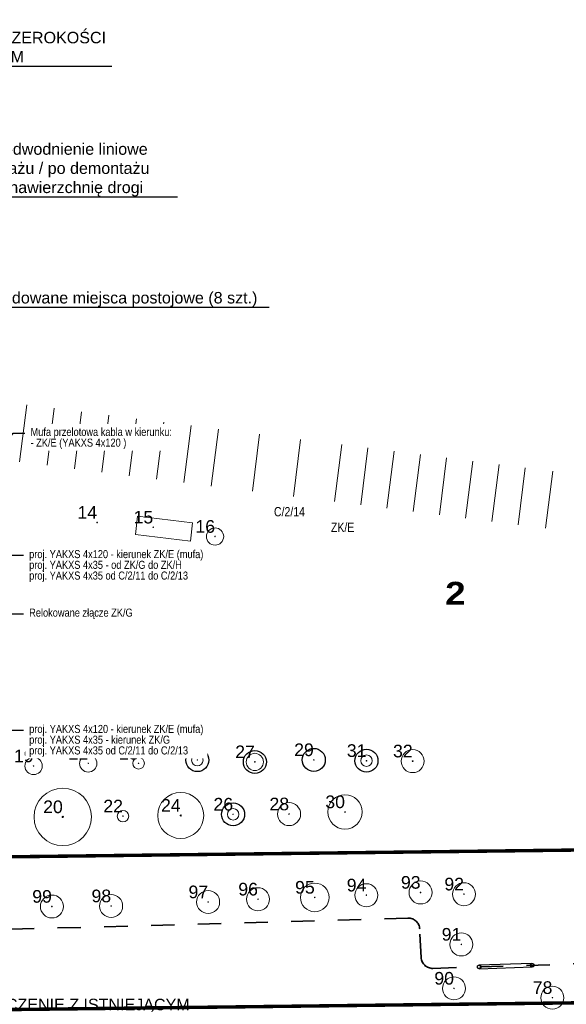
# Model space of a CAD drawing. Header units: millimetres. Extents: x 0 to 6566002, y 0 to 5716629.
# Tile 91 of 99: x 6564904 to 6564952, y 5715897 to 5715983. Entities that reach past the tile are written whole.
import ezdxf
from ezdxf import colors
from ezdxf.entities.mleader import LeaderData, LeaderLine
from ezdxf.enums import TextEntityAlignment as Align
from ezdxf.math import Vec2, Vec3

# ---------------------------------------------------------------- set-up
doc = ezdxf.new("R2010")
doc.units = ezdxf.units.MM
for name, pattern in [('DASHDOT', [25.4, 12.7, -6.35, 0, -6.35]), ('DASHED', [19.05, 12.7, -6.35]), ('JIS_02_1.0', [40.64, 20.32, -20.32])]:
    doc.linetypes.add(name, pattern=pattern)
doc.layers.add('_DOO-gospodarka drzewostanem', color=7, linetype='Continuous', lineweight=30, true_color=0xff8f1f)
for name, color, linetype, lineweight in [('_DOO-inwentaryzacja', 108, 'Continuous', 18), ('alpi_PROJEKT_WYMIAR_500', 152, 'Continuous', 20), ('MBC_opisy', 255, 'Continuous', 13), ('MBC_opisy_PZT', 255, 'Continuous', 13), ('MBC_widok_cienka', 54, 'Continuous', 5), ('MBC_zakres_2', 160, 'Continuous', 35)]:
    doc.layers.add(name, color=color, linetype=linetype, lineweight=lineweight)
doc.layers.add('E-PRZEPUST', color=5, linetype='Continuous')
doc.layers.add('E-sieci_en_txt_GDDKiA', color=3, linetype='Continuous')
doc.styles.get("Standard").update_dxf_attribs({"font": 'arial.ttf'})
doc.styles.add('wr-ruska-mdcp4-ac-nowa_mapa$1$Style-Arial', font='arial.ttf')

# ---------------------------------------------------------------- blocks, each defined once
blk = doc.blocks.new('zw$A979')
at = {"layer": 'MBC_widok_cienka', "lineweight": 9}
for p, q in [((-67.417, 1.982), (-67.417, 6.982)), ((-65.017, 1.982), (-65.017, 6.982)), ((-62.617, 1.982), (-62.617, 6.982)), ((-60.217, 1.982), (-60.217, 6.982)), ((-57.817, 1.982), (-57.817, 6.982)), ((-55.417, 1.982), (-55.417, 6.982)), ((-53.017, 1.982), (-53.017, 6.982)), ((-50.617, 1.982), (-50.617, 6.982)), ((-48.217, 1.982), (-48.217, 6.982)), ((-45.817, 1.982), (-45.817, 6.982)), ((-43.417, 1.982), (-43.417, 6.982)), ((-41.017, 1.982), (-41.017, 6.982)), ((-38.617, 1.982), (-38.617, 6.982)), ((-36.217, 1.982), (-36.217, 6.982)), ((-33.817, 1.982), (-33.817, 6.982)), ((-31.417, 1.982), (-31.417, 6.982)), ((-29.017, 1.982), (-29.017, 6.982)), ((-26.617, 1.982), (-26.617, 6.982)), ((-23.017, 1.982), (-23.017, 6.982)), ((-19.417, 1.982), (-19.417, 6.982)), ((-15.817, 1.982), (-15.817, 6.982)), ((-13.517, 1.982), (-13.517, 6.982)), ((-11.217, 1.982), (-11.217, 6.982)), ((-8.917, 1.982), (-8.917, 6.982)), ((-6.617, 1.982), (-6.617, 6.982)), ((-4.317, 1.982), (-4.317, 6.982)), ((-2.017, 1.982), (-2.017, 6.982)), ((0.283, 1.982), (0.283, 6.982)), ((2.683, 1.982), (2.683, 6.982))]:
    blk.add_line(p, q, dxfattribs=at)
blk = doc.blocks.new('_Integral')
at = {"color": 0, "linetype": 'ByBlock', "lineweight": -2}
for centre, start, end in [((0.445, -0.091), 102, 168), ((-0.445, 0.091), 282, 348)]:
    blk.add_arc(centre, 0.454, start, end, dxfattribs=at)
blk = doc.blocks.new('*U130')
for q in [(0, 0.05), (0, 0.05), (0, 0)]:
    blk.add_line((0, 0), q)
for radius in [0.0239, 0.01]:
    blk.add_circle((0, 0), radius)
blk = doc.blocks.new('*U131')
for q in [(0, 0.05), (0, 0.05), (0, 0)]:
    blk.add_line((0, 0), q)
for radius in [0.0239, 0.01]:
    blk.add_circle((0, 0), radius)
blk = doc.blocks.new('*U132')
for q in [(0, 0.05), (0, 0.05), (0, 0)]:
    blk.add_line((0, 0), q)
for radius in [0.75, 0.0239]:
    blk.add_circle((0, 0), radius)
blk = doc.blocks.new('*U145')
for q in [(0, 0.05), (0, 0.05), (0, 0)]:
    blk.add_line((0, 0), q)
for radius in [0.75, 0.0239]:
    blk.add_circle((0, 0), radius)
blk = doc.blocks.new('*U146')
for q in [(0, 0.05), (0, 0.05), (0, 0)]:
    blk.add_line((0, 0), q)
for radius in [2.5, 0.0589]:
    blk.add_circle((0, 0), radius)
blk = doc.blocks.new('*U147')
for q in [(0, 0.05), (0, 0.05), (0, 0)]:
    blk.add_line((0, 0), q)
for radius in [0.75, 0.0191]:
    blk.add_circle((0, 0), radius)
blk = doc.blocks.new('*U148')
for q in [(0, 0.05), (0, 0.05), (0, 0)]:
    blk.add_line((0, 0), q)
for radius in [0.5, 0.0191]:
    blk.add_circle((0, 0), radius)
blk = doc.blocks.new('*U149')
for q in [(0, 0.05), (0, 0.05), (0, 0)]:
    blk.add_line((0, 0), q)
for radius in [0.5, 0.0239]:
    blk.add_circle((0, 0), radius)
blk = doc.blocks.new('*U150')
for q in [(0, 0.05), (0, 0.05), (0, 0)]:
    blk.add_line((0, 0), q)
for radius in [2, 0.0493]:
    blk.add_circle((0, 0), radius)
blk = doc.blocks.new('*U151')
for q in [(0, 0.05), (0, 0.05), (0, 0)]:
    blk.add_line((0, 0), q)
for radius in [0.5, 0.0143]:
    blk.add_circle((0, 0), radius)
blk = doc.blocks.new('*U152')
for q in [(0, 0.05), (0, 0.05), (0, 0)]:
    blk.add_line((0, 0), q)
for radius in [0.5, 0.0143]:
    blk.add_circle((0, 0), radius)
blk = doc.blocks.new('*U153')
for q in [(0, 0.05), (0, 0.05), (0, 0)]:
    blk.add_line((0, 0), q)
for radius in [0.75, 0.0271]:
    blk.add_circle((0, 0), radius)
blk = doc.blocks.new('*U154')
for q in [(0, 0.05), (0, 0.05), (0, 0)]:
    blk.add_line((0, 0), q)
for radius in [1, 0.0271]:
    blk.add_circle((0, 0), radius)
blk = doc.blocks.new('*U166')
for q in [(0, 0.05), (0, 0.05), (0, 0)]:
    blk.add_line((0, 0), q)
for radius in [1, 0.0175]:
    blk.add_circle((0, 0), radius)
blk = doc.blocks.new('*U167')
for q in [(0, 0.05), (0, 0.05), (0, 0)]:
    blk.add_line((0, 0), q)
for radius in [1.5, 0.0318]:
    blk.add_circle((0, 0), radius)
blk = doc.blocks.new('*U168')
for q in [(0, 0.05), (0, 0.05), (0, 0)]:
    blk.add_line((0, 0), q)
for radius in [0.5, 0.0286]:
    blk.add_circle((0, 0), radius)
blk = doc.blocks.new('*U169')
for q in [(0, 0.05), (0, 0.05), (0, 0)]:
    blk.add_line((0, 0), q)
for radius in [1, 0.0318]:
    blk.add_circle((0, 0), radius)
blk = doc.blocks.new('*U214')
for q in [(0, 0.05), (0, 0.05), (0, 0)]:
    blk.add_line((0, 0), q)
for radius in [1, 0.0255]:
    blk.add_circle((0, 0), radius)
blk = doc.blocks.new('*U137')
for q in [(0, 0.05), (0, 0.05), (0, 0)]:
    blk.add_line((0, 0), q)
for radius in [1, 0.0239]:
    blk.add_circle((0, 0), radius)
blk = doc.blocks.new('*U138')
for q in [(0, 0.05), (0, 0.05), (0, 0)]:
    blk.add_line((0, 0), q)
for radius in [1, 0.0223]:
    blk.add_circle((0, 0), radius)
blk = doc.blocks.new('*U139')
for q in [(0, 0.05), (0, 0.05), (0, 0)]:
    blk.add_line((0, 0), q)
for radius in [1, 0.0239]:
    blk.add_circle((0, 0), radius)
blk = doc.blocks.new('*U140')
for q in [(0, 0.05), (0, 0.05), (0, 0)]:
    blk.add_line((0, 0), q)
for radius in [1, 0.0239]:
    blk.add_circle((0, 0), radius)
blk = doc.blocks.new('*U141')
for q in [(0, 0.05), (0, 0.05), (0, 0)]:
    blk.add_line((0, 0), q)
for radius in [1, 0.0239]:
    blk.add_circle((0, 0), radius)
blk = doc.blocks.new('*U142')
for q in [(0, 0.05), (0, 0.05), (0, 0)]:
    blk.add_line((0, 0), q)
for radius in [1.25, 0.0239]:
    blk.add_circle((0, 0), radius)
blk = doc.blocks.new('*U155')
for q in [(0, 0.05), (0, 0.05), (0, 0)]:
    blk.add_line((0, 0), q)
for radius in [1, 0.0239]:
    blk.add_circle((0, 0), radius)
blk = doc.blocks.new('*U156')
for q in [(0, 0.05), (0, 0.05), (0, 0)]:
    blk.add_line((0, 0), q)
for radius in [1, 0.0239]:
    blk.add_circle((0, 0), radius)
blk = doc.blocks.new('*U157')
for q in [(0, 0.05), (0, 0.05), (0, 0)]:
    blk.add_line((0, 0), q)
for radius in [1, 0.0239]:
    blk.add_circle((0, 0), radius)
blk = doc.blocks.new('*U158')
for q in [(0, 0.05), (0, 0.05), (0, 0)]:
    blk.add_line((0, 0), q)
for radius in [1, 0.0239]:
    blk.add_circle((0, 0), radius)

msp = doc.modelspace()

# ---------------------------------------------------------------- linework, layer by layer
at = {"color": 0, "linetype": 'JIS_02_1.0', "lineweight": 35, "ltscale": 0.1}
for p, q in [((6564939.404, 5715901.055), (6564939.281, 5715903.535)), ((6564940.435, 5715900.105), (6565014.036, 5715902.428))]:
    msp.add_line(p, q, dxfattribs=at)
at = {"color": 0, "linetype": 'JIS_02_1.0', "lineweight": 35}
for centre, start, end in [((6564938.283, 5715903.486), 2.83519, 91.63037), ((6564940.403, 5715901.105), 182.83519, 271.80735)]:
    msp.add_arc(centre, 1, start, end, dxfattribs=at)
at = {"layer": '_DOO-gospodarka drzewostanem'}
for centre in [(6564919.94, 5715918.23), (6564930.07, 5715918.25), (6564934.65, 5715918.18), (6564924.94, 5715918.07), (6564923.05, 5715913.51)]:
    msp.add_circle(centre, 1, dxfattribs=at)
at = {"layer": '_DOO-inwentaryzacja'}
msp.add_lwpolyline([(6564914.745, 5715939.454), (6564914.551, 5715937.866), (6564919.334, 5715937.283), (6564919.528, 5715938.871), (6564914.745, 5715939.454)], dxfattribs=at)
at = {"layer": 'E-PRZEPUST', "linetype": 'DASHED'}
for p, q in [((6564948.998, 5715900.515), (6564944.443, 5715900.386)), ((6564944.447, 5715900.078), (6564949.072, 5715900.224))]:
    msp.add_line(p, q, dxfattribs=at)
for centre in [(6564944.447, 5715900.232), (6564949.068, 5715900.378)]:
    msp.add_circle(centre, 0.154, dxfattribs=at)

# ---------------------------------------------------------------- block references
at = {"layer": '_DOO-inwentaryzacja'}
ref = msp.add_blockref('*U130', (6564911.222, 5715938.91), dxfattribs=at)
ref.add_attrib('NR', '14', dxfattribs={"layer": '0', "height": 1.1, "style": 'wr-ruska-mdcp4-ac-nowa_mapa$1$Style-Arial'}).set_placement((6564911.222, 5715938.91), align=Align.BOTTOM_RIGHT)
ref = msp.add_blockref('*U131', (6564916.101, 5715938.495), dxfattribs=at)
ref.add_attrib('NR', '15', dxfattribs={"layer": '0', "height": 1.1, "style": 'wr-ruska-mdcp4-ac-nowa_mapa$1$Style-Arial'}).set_placement((6564916.101, 5715938.495), align=Align.BOTTOM_RIGHT)
ref = msp.add_blockref('*U132', (6564921.479, 5715937.687), dxfattribs=at)
ref.add_attrib('NR', '16', dxfattribs={"layer": '0', "height": 1.1, "style": 'wr-ruska-mdcp4-ac-nowa_mapa$1$Style-Arial'}).set_placement((6564921.479, 5715937.687), align=Align.BOTTOM_RIGHT)
ref = msp.add_blockref('*U145', (6564905.697, 5715917.716), dxfattribs=at)
ref.add_attrib('NR', '19', dxfattribs={"layer": '0', "height": 1.1, "style": 'wr-ruska-mdcp4-ac-nowa_mapa$1$Style-Arial'}).set_placement((6564905.697, 5715917.716), align=Align.BOTTOM_RIGHT)
ref = msp.add_blockref('*U147', (6564910.45, 5715917.94), dxfattribs=at)
ref.add_attrib('NR', '21', dxfattribs={"layer": '0', "height": 1.1, "style": 'wr-ruska-mdcp4-ac-nowa_mapa$1$Style-Arial'}).set_placement((6564910.45, 5715917.94), align=Align.BOTTOM_RIGHT)
ref = msp.add_blockref('*U149', (6564914.83, 5715917.95), dxfattribs=at)
ref.add_attrib('NR', '23', dxfattribs={"layer": '0', "height": 1.1, "style": 'wr-ruska-mdcp4-ac-nowa_mapa$1$Style-Arial'}).set_placement((6564914.83, 5715917.95), align=Align.BOTTOM_RIGHT)
ref = msp.add_blockref('*U151', (6564919.94, 5715918.23), dxfattribs=at)
ref.add_attrib('NR', '25', dxfattribs={"layer": '0', "height": 1.1, "style": 'wr-ruska-mdcp4-ac-nowa_mapa$1$Style-Arial'}).set_placement((6564919.94, 5715918.23), align=Align.BOTTOM_RIGHT)
ref = msp.add_blockref('*U153', (6564924.94, 5715918.07), dxfattribs=at)
ref.add_attrib('NR', '27', dxfattribs={"layer": '0', "height": 1.1, "style": 'wr-ruska-mdcp4-ac-nowa_mapa$1$Style-Arial'}).set_placement((6564924.94, 5715918.07), align=Align.BOTTOM_RIGHT)
ref = msp.add_blockref('*U166', (6564930.07, 5715918.25), dxfattribs=at)
ref.add_attrib('NR', '29', dxfattribs={"layer": '0', "height": 1.1, "style": 'wr-ruska-mdcp4-ac-nowa_mapa$1$Style-Arial'}).set_placement((6564930.07, 5715918.25), align=Align.BOTTOM_RIGHT)
ref = msp.add_blockref('*U168', (6564934.65, 5715918.18), dxfattribs=at)
ref.add_attrib('NR', '31', dxfattribs={"layer": '0', "height": 1.1, "style": 'wr-ruska-mdcp4-ac-nowa_mapa$1$Style-Arial'}).set_placement((6564934.65, 5715918.18), align=Align.BOTTOM_RIGHT)
ref = msp.add_blockref('*U169', (6564938.67, 5715918.14), dxfattribs=at)
ref.add_attrib('NR', '32', dxfattribs={"layer": '0', "height": 1.1, "style": 'wr-ruska-mdcp4-ac-nowa_mapa$1$Style-Arial'}).set_placement((6564938.67, 5715918.14), align=Align.BOTTOM_RIGHT)
ref = msp.add_blockref('*U146', (6564908.237, 5715913.285), dxfattribs=at)
ref.add_attrib('NR', '20', dxfattribs={"layer": '0', "height": 1.1, "style": 'wr-ruska-mdcp4-ac-nowa_mapa$1$Style-Arial'}).set_placement((6564908.237, 5715913.285), align=Align.BOTTOM_RIGHT)
ref = msp.add_blockref('*U150', (6564918.49, 5715913.41), dxfattribs=at)
ref.add_attrib('NR', '24', dxfattribs={"layer": '0', "height": 1.1, "style": 'wr-ruska-mdcp4-ac-nowa_mapa$1$Style-Arial'}).set_placement((6564918.49, 5715913.41), align=Align.BOTTOM_RIGHT)
ref = msp.add_blockref('*U152', (6564923.05, 5715913.51), dxfattribs=at)
ref.add_attrib('NR', '26', dxfattribs={"layer": '0', "height": 1.1, "style": 'wr-ruska-mdcp4-ac-nowa_mapa$1$Style-Arial'}).set_placement((6564923.05, 5715913.51), align=Align.BOTTOM_RIGHT)
ref = msp.add_blockref('*U154', (6564927.92, 5715913.53), dxfattribs=at)
ref.add_attrib('NR', '28', dxfattribs={"layer": '0', "height": 1.1, "style": 'wr-ruska-mdcp4-ac-nowa_mapa$1$Style-Arial'}).set_placement((6564927.92, 5715913.53), align=Align.BOTTOM_RIGHT)
ref = msp.add_blockref('*U167', (6564932.78, 5715913.72), dxfattribs=at)
ref.add_attrib('NR', '30', dxfattribs={"layer": '0', "height": 1.1, "style": 'wr-ruska-mdcp4-ac-nowa_mapa$1$Style-Arial'}).set_placement((6564932.78, 5715913.72), align=Align.BOTTOM_RIGHT)
ref = msp.add_blockref('*U148', (6564913.47, 5715913.35), dxfattribs=at)
ref.add_attrib('NR', '22', dxfattribs={"layer": '0', "height": 1.1, "style": 'wr-ruska-mdcp4-ac-nowa_mapa$1$Style-Arial'}).set_placement((6564913.47, 5715913.35), align=Align.BOTTOM_RIGHT)
ref = msp.add_blockref('*U140', (6564939.357, 5715906.709), dxfattribs=at)
ref.add_attrib('NR', '93', dxfattribs={"layer": '0', "height": 1.1, "style": 'wr-ruska-mdcp4-ac-nowa_mapa$1$Style-Arial'}).set_placement((6564939.357, 5715906.709), align=Align.BOTTOM_RIGHT)
ref = msp.add_blockref('*U139', (6564943.132, 5715906.559), dxfattribs=at)
ref.add_attrib('NR', '92', dxfattribs={"layer": '0', "height": 1.1, "style": 'wr-ruska-mdcp4-ac-nowa_mapa$1$Style-Arial'}).set_placement((6564943.132, 5715906.559), align=Align.BOTTOM_RIGHT)
ref = msp.add_blockref('*U155', (6564925.21, 5715906.12), dxfattribs=at)
ref.add_attrib('NR', '96', dxfattribs={"layer": '0', "height": 1.1, "style": 'wr-ruska-mdcp4-ac-nowa_mapa$1$Style-Arial'}).set_placement((6564925.21, 5715906.12), align=Align.BOTTOM_RIGHT)
ref = msp.add_blockref('*U142', (6564930.151, 5715906.279), dxfattribs=at)
ref.add_attrib('NR', '95', dxfattribs={"layer": '0', "height": 1.1, "style": 'wr-ruska-mdcp4-ac-nowa_mapa$1$Style-Arial'}).set_placement((6564930.151, 5715906.279), align=Align.BOTTOM_RIGHT)
ref = msp.add_blockref('*U141', (6564934.641, 5715906.47), dxfattribs=at)
ref.add_attrib('NR', '94', dxfattribs={"layer": '0', "height": 1.1, "style": 'wr-ruska-mdcp4-ac-nowa_mapa$1$Style-Arial'}).set_placement((6564934.641, 5715906.47), align=Align.BOTTOM_RIGHT)
ref = msp.add_blockref('*U138', (6564942.901, 5715902.188), dxfattribs=at)
ref.add_attrib('NR', '91', dxfattribs={"layer": '0', "height": 1.1, "style": 'wr-ruska-mdcp4-ac-nowa_mapa$1$Style-Arial'}).set_placement((6564942.901, 5715902.188), align=Align.BOTTOM_RIGHT)
ref = msp.add_blockref('*U137', (6564942.262, 5715898.36), dxfattribs=at)
ref.add_attrib('NR', '90', dxfattribs={"layer": '0', "height": 1.1, "style": 'wr-ruska-mdcp4-ac-nowa_mapa$1$Style-Arial'}).set_placement((6564942.262, 5715898.36), align=Align.BOTTOM_RIGHT)
ref = msp.add_blockref('*U214', (6564950.82, 5715897.551), dxfattribs=at)
ref.add_attrib('NR', '78', dxfattribs={"layer": '0', "height": 1.1, "style": 'wr-ruska-mdcp4-ac-nowa_mapa$1$Style-Arial'}).set_placement((6564950.82, 5715897.551), align=Align.BOTTOM_RIGHT)

# ---------------------------------------------------------------- texts
at = {"layer": 'E-sieci_en_txt_GDDKiA', "char_height": 0.8, "width": 0.81113, "attachment_point": 1}
for s, insert in [('{\\fArial Narrow|b0|i0|c0|p34;C\\fArial Narrow|b0|i0|c238|p34;/2/14}', (6564926.602, 5715940.253)), ('{\\fArial Narrow|b0|i0|c238|p34;ZK/E}', (6564931.556, 5715938.884))]:
    msp.add_mtext(s, dxfattribs=dict(at, insert=insert))
at = {"layer": 'MBC_opisy_PZT', "insert": (6564941.385, 5715932.747), "char_height": 2, "attachment_point": 5}
msp.add_mtext_dynamic_manual_height_columns('\\pi-6,l8,t8;{\\fArial Black|b0|i0|c238|p34;2}', width=8.201, gutter_width=0.125, heights=[0], dxfattribs=at)

# ---------------------------------------------------------------- leaders
at = {"layer": 'MBC_opisy', "color": 0}
ml = msp.add_multileader_mtext('Standard', dxfattribs=at)
ml.set_content('UTWARDZONE PRZEJŚCIE O SZEROKOŚCI MIN. 1,5M I DŁUGOŚCI OK. 28,8M')
ml.set_leader_properties()
ml.build(insert=Vec2(0, 0))
ml.multileader.update_dxf_attribs({"text_left_attachment_type": 5, "text_right_attachment_type": 5, "dogleg_length": 1, "arrow_head_size": 1})
ctx = ml.context
ctx.base_point, ctx.char_height, ctx.arrow_head_size, ctx.landing_gap_size, ctx.plane_origin = Vec3(6564881.894, 5715978.614), 1, 1, 1, Vec3(6564906.554, 5715964.428)
ctx.left_attachment, ctx.right_attachment = 5, 5
notes = []
notes.append((ctx, [(0, (1, 1, 0), (6564880.894, 5715978.614), (1, 0), 1, [(0, [(6564869.166, 5715947.002)], 0, [])])]))
ctx.mtext.insert, ctx.mtext.width, ctx.mtext.line_spacing_style, ctx.mtext.flow_direction = Vec3(6564882.894, 5715981.616), 29.31316, 2, 5
ctx.mtext.has_bg_fill, ctx.mtext.bg_color, ctx.mtext.bg_scale_factor, ctx.mtext.bg_transparency, ctx.mtext.use_window_bg_color = 1, -1027028792, 1.5, 0, 1
ml = msp.add_multileader_mtext('Standard', dxfattribs=at)
ml.set_content('POŁĄCZENIE Z ISTNIEJĄCYM\\PCIĄGIEM PIESZYM')
ml.set_leader_properties()
ml.build(insert=Vec2(0, 0))
ml.multileader.update_dxf_attribs({"text_left_attachment_type": 5, "text_right_attachment_type": 5, "dogleg_length": 1, "arrow_head_size": 1})
ctx = ml.context
ctx.base_point, ctx.char_height, ctx.arrow_head_size, ctx.landing_gap_size, ctx.plane_origin = Vec3(6564898.56, 5715894.46), 1, 1, 1, Vec3(6564911.427, 5715913.604)
ctx.left_attachment, ctx.right_attachment = 5, 5
notes.append((ctx, [(0, (1, 1, 0), (6564897.56, 5715894.46), (1, 0), 1, [(0, [(6564878.367, 5715908.895), (6564892.678, 5715909.428)], 0, [])])]))
ctx.mtext.insert, ctx.mtext.line_spacing_style, ctx.mtext.flow_direction = Vec3(6564899.56, 5715897.46), 2, 5
ctx.mtext.has_bg_fill, ctx.mtext.bg_color, ctx.mtext.bg_scale_factor, ctx.mtext.bg_transparency, ctx.mtext.use_window_bg_color = 1, -1027028792, 1.5, 0, 1
for ctx, leaders in notes:
    for number, flags, end, landing, length, lines in leaders:
        leader = LeaderData()
        leader.index, (leader.has_last_leader_line, leader.has_dogleg_vector, leader.attachment_direction) = number, flags
        leader.last_leader_point, leader.dogleg_vector, leader.dogleg_length = Vec3(end), Vec3(landing), length
        for number, points, colour, breaks in lines:
            line = LeaderLine()
            line.index, line.vertices, line.color, line.breaks = number, Vec3.list(points), colors.encode_raw_color(colour), breaks
            leader.lines.append(line)
        ctx.leaders.append(leader)

# ---------------------------------------------------------------- next in the draw order: linework, layer by layer
at = {"color": 0, "linetype": 'JIS_02_1.0', "lineweight": 35, "ltscale": 0.1}
msp.add_line((6564938.254, 5715904.485), (6564837.825, 5715901.627), dxfattribs=at)

# ---------------------------------------------------------------- next in the draw order: block references
at = {"layer": '_DOO-inwentaryzacja'}
ref = msp.add_blockref('*U156', (6564920.879, 5715905.877), dxfattribs=at)
ref.add_attrib('NR', '97', dxfattribs={"layer": '0', "height": 1.1, "style": 'wr-ruska-mdcp4-ac-nowa_mapa$1$Style-Arial'}).set_placement((6564920.879, 5715905.877), align=Align.BOTTOM_RIGHT)
ref = msp.add_blockref('*U158', (6564907.288, 5715905.489), dxfattribs=at)
ref.add_attrib('NR', '99', dxfattribs={"layer": '0', "height": 1.1, "style": 'wr-ruska-mdcp4-ac-nowa_mapa$1$Style-Arial'}).set_placement((6564907.288, 5715905.489), align=Align.BOTTOM_RIGHT)
ref = msp.add_blockref('*U157', (6564912.442, 5715905.528), dxfattribs=at)
ref.add_attrib('NR', '98', dxfattribs={"layer": '0', "height": 1.1, "style": 'wr-ruska-mdcp4-ac-nowa_mapa$1$Style-Arial'}).set_placement((6564912.442, 5715905.528), align=Align.BOTTOM_RIGHT)

# ---------------------------------------------------------------- next in the draw order: leaders
at = {"layer": 'MBC_opisy', "color": 0}
ml = msp.add_multileader_mtext('Standard', dxfattribs=at)
ml.set_content('istniejące odwodnienie liniowe\\Pdo demontażu / po demontażu\\Podtworzyć nawierzchnię drogi')
ml.set_leader_properties()
ml.build(insert=Vec2(0, 0))
ml.multileader.update_dxf_attribs({"text_left_attachment_type": 5, "text_right_attachment_type": 5, "dogleg_length": 1, "arrow_head_size": 1})
ctx = ml.context
ctx.base_point, ctx.char_height, ctx.arrow_head_size, ctx.landing_gap_size, ctx.plane_origin = Vec3(6564895.907, 5715967.251), 1, 1, 1, Vec3(6564928.475, 5715954.227)
ctx.left_attachment, ctx.right_attachment = 5, 5
notes = []
notes.append((ctx, [(0, (1, 1, 0), (6564894.907, 5715967.251), (1, 0), 1, [(0, [(6564888.18, 5715950.83)], 0, [])])]))
ctx.mtext.insert, ctx.mtext.line_spacing_style, ctx.mtext.flow_direction = Vec3(6564896.907, 5715971.917), 2, 5
ctx.mtext.has_bg_fill, ctx.mtext.bg_color, ctx.mtext.bg_scale_factor, ctx.mtext.bg_transparency, ctx.mtext.use_window_bg_color = 1, -1027028792, 1.5, 0, 1
for ctx, leaders in notes:
    for number, flags, end, landing, length, lines in leaders:
        leader = LeaderData()
        leader.index, (leader.has_last_leader_line, leader.has_dogleg_vector, leader.attachment_direction) = number, flags
        leader.last_leader_point, leader.dogleg_vector, leader.dogleg_length = Vec3(end), Vec3(landing), length
        for number, points, colour, breaks in lines:
            line = LeaderLine()
            line.index, line.vertices, line.color, line.breaks = number, Vec3.list(points), colors.encode_raw_color(colour), breaks
            leader.lines.append(line)
        ctx.leaders.append(leader)

# ---------------------------------------------------------------- next in the draw order: block references
at = {"layer": 'alpi_PROJEKT_WYMIAR_500', "rotation": 352.8000881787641}
msp.add_blockref('zw$A979', (6564947.31, 5715936.78), dxfattribs=at)

# ---------------------------------------------------------------- next in the draw order: leaders
at = {"layer": 'MBC_opisy', "color": 0}
ml = msp.add_multileader_mtext('Standard', dxfattribs=at)
ml.set_content('likwidowane miejsca postojowe (8 szt.)')
ml.set_leader_properties()
ml.build(insert=Vec2(0, 0))
ml.multileader.update_dxf_attribs({"text_left_attachment_type": 5, "text_right_attachment_type": 5, "dogleg_length": 1, "arrow_head_size": 1})
ctx = ml.context
ctx.base_point, ctx.char_height, ctx.arrow_head_size, ctx.landing_gap_size, ctx.plane_origin = Vec3(6564900.175, 5715957.639), 1, 1, 1, Vec3(6564935.291, 5715950.736)
ctx.left_attachment, ctx.right_attachment = 5, 5
notes = []
notes.append((ctx, [(0, (1, 1, 0), (6564899.175, 5715957.639), (1, 0), 1, [(1, [(6564895.222, 5715947.469), (6564888.104, 5715948.571)], 0, [])])]))
ctx.mtext.insert, ctx.mtext.line_spacing_style, ctx.mtext.flow_direction = Vec3(6564901.175, 5715958.973), 2, 5
ctx.mtext.has_bg_fill, ctx.mtext.bg_color, ctx.mtext.bg_scale_factor, ctx.mtext.bg_transparency, ctx.mtext.use_window_bg_color = 1, -1027028792, 1.5, 0, 1
for ctx, leaders in notes:
    for number, flags, end, landing, length, lines in leaders:
        leader = LeaderData()
        leader.index, (leader.has_last_leader_line, leader.has_dogleg_vector, leader.attachment_direction) = number, flags
        leader.last_leader_point, leader.dogleg_vector, leader.dogleg_length = Vec3(end), Vec3(landing), length
        for number, points, colour, breaks in lines:
            line = LeaderLine()
            line.index, line.vertices, line.color, line.breaks = number, Vec3.list(points), colors.encode_raw_color(colour), breaks
            leader.lines.append(line)
        ctx.leaders.append(leader)

# ---------------------------------------------------------------- next in the draw order: linework, layer by layer
at = {"layer": 'MBC_zakres_2', "color": 210, "linetype": 'DASHDOT', "ltscale": 0.1, "const_width": 0.3}
msp.add_lwpolyline([(6564760.922, 5715982.52), (6564843.177, 5715976.135), (6564849.786, 5715957.37), (6564841.972, 5715934.274), (6564842.631, 5715909.087), (6565027.21, 5715911.289), (6565027.21, 5715887.144), (6565012.29, 5715886.609), (6565012.29, 5715897.814), (6564830.885, 5715895.649), (6564835.855, 5715959.669), (6564759.608, 5715965.588), (6564760.922, 5715982.522)], dxfattribs=at)

# ---------------------------------------------------------------- next in the draw order: leaders
at = {"layer": 'E-sieci_en_txt_GDDKiA'}
ml = msp.add_multileader_mtext('Standard', dxfattribs=at)
ml.set_content('{\\fArial Narrow|b0|i0|c238|p34;Mufa przelotowa kabla w kierunku:\\P- ZK/E (YAKXS 4x120 )  }', color=256)
ml.set_leader_properties()
ml.set_arrow_properties(name='INTEGRAL')
ml.build(insert=Vec2(0, 0))
ml.multileader.update_dxf_attribs({"dogleg_length": 1, "arrow_head_size": 1})
ctx = ml.context
ctx.base_point, ctx.char_height, ctx.arrow_head_size, ctx.landing_gap_size, ctx.plane_origin = Vec3(6564904.931, 5715946.692), 0.7, 1, 0.5, Vec3(6564893.008, 5715934.395)
notes = []
notes.append((ctx, [(0, (1, 1, 0), (6564903.931, 5715946.692), (1, 0), 1, [(1, [(6564899.042, 5715940.18)], 0, [])])]))
ctx.mtext.insert, ctx.mtext.line_spacing_factor, ctx.mtext.flow_direction = Vec3(6564905.431, 5715947.144), 0.8, 5
ctx.mtext.has_bg_fill, ctx.mtext.bg_color, ctx.mtext.bg_scale_factor, ctx.mtext.bg_transparency, ctx.mtext.use_window_bg_color = 1, -1027028792, 1.5, 0, 1
ml = msp.add_multileader_mtext('Standard', dxfattribs=at)
ml.set_content('\\pxt0.98226;{\\fArial Narrow|b0|i0|c238|p34;Relokowane złącze ZK/G}', color=256)
ml.set_leader_properties()
ml.set_arrow_properties(name='INTEGRAL')
ml.build(insert=Vec2(0, 0))
ml.multileader.update_dxf_attribs({"dogleg_length": 1, "arrow_head_size": 1})
ctx = ml.context
ctx.base_point, ctx.char_height, ctx.arrow_head_size, ctx.landing_gap_size, ctx.plane_origin = Vec3(6564904.814, 5715930.964), 0.7, 1, 0.5, Vec3(6564889.995, 5715919.769)
notes.append((ctx, [(0, (1, 1, 0), (6564901.583, 5715930.964), (1, 0), 3.232, [(1, [(6564896.029, 5715925.554)], 0, [])])]))
ctx.mtext.insert, ctx.mtext.line_spacing_factor, ctx.mtext.flow_direction = Vec3(6564905.314, 5715931.416), 0.8, 5
ctx.mtext.has_bg_fill, ctx.mtext.bg_color, ctx.mtext.bg_scale_factor, ctx.mtext.bg_transparency, ctx.mtext.use_window_bg_color = 1, -1027028792, 1.5, 0, 1
ml = msp.add_multileader_mtext('Standard', dxfattribs=at)
ml.set_content('{\\fArial Narrow|b0|i0|c238|p34;proj. YAKXS 4x120 - kierunek ZK/E (mufa)\\Pproj. YAKXS 4x35 - kierunek ZK/G\\Pproj. YAKXS 4x35 od C/2/11 do C/2/13 }', color=256)
ml.set_leader_properties()
ml.set_arrow_properties(name='INTEGRAL')
ml.build(insert=Vec2(0, 0))
ml.multileader.update_dxf_attribs({"dogleg_length": 1, "arrow_head_size": 1})
ctx = ml.context
ctx.base_point, ctx.char_height, ctx.arrow_head_size, ctx.landing_gap_size, ctx.plane_origin = Vec3(6564904.814, 5715920.839), 0.7, 1, 0.5, Vec3(6564888.965, 5715907.869)
notes.append((ctx, [(0, (1, 1, 0), (6564901.924, 5715920.839), (1, 0), 2.891, [(1, [(6564894.999, 5715913.654)], 0, [])])]))
ctx.mtext.insert, ctx.mtext.line_spacing_factor, ctx.mtext.flow_direction = Vec3(6564905.314, 5715921.292), 0.8, 5
ctx.mtext.has_bg_fill, ctx.mtext.bg_color, ctx.mtext.bg_scale_factor, ctx.mtext.bg_transparency, ctx.mtext.use_window_bg_color = 1, -1027028792, 1.5, 0, 1
for ctx, leaders in notes:
    for number, flags, end, landing, length, lines in leaders:
        leader = LeaderData()
        leader.index, (leader.has_last_leader_line, leader.has_dogleg_vector, leader.attachment_direction) = number, flags
        leader.last_leader_point, leader.dogleg_vector, leader.dogleg_length = Vec3(end), Vec3(landing), length
        for number, points, colour, breaks in lines:
            line = LeaderLine()
            line.index, line.vertices, line.color, line.breaks = number, Vec3.list(points), colors.encode_raw_color(colour), breaks
            leader.lines.append(line)
        ctx.leaders.append(leader)

# ---------------------------------------------------------------- next in the draw order: leaders
ml = msp.add_multileader_mtext('Standard', dxfattribs=at)
ml.set_content('{\\fArial Narrow|b0|i0|c238|p34;proj. YAKXS 4x120 - kierunek ZK/E (mufa)\\Pproj. YAKXS 4x35 - od ZK/G do ZK/H\\Pproj. YAKXS 4x35 od C/2/11 do C/2/13 }', color=256)
ml.set_leader_properties()
ml.set_arrow_properties(name='INTEGRAL')
ml.build(insert=Vec2(0, 0))
ml.multileader.update_dxf_attribs({"dogleg_length": 1, "arrow_head_size": 1})
ctx = ml.context
ctx.base_point, ctx.char_height, ctx.arrow_head_size, ctx.landing_gap_size, ctx.plane_origin = Vec3(6564904.811, 5715936.056), 0.7, 1, 0.5, Vec3(6564890.676, 5715922.827)
notes = []
notes.append((ctx, [(0, (1, 1, 0), (6564903.811, 5715936.056), (1, 0), 1, [(1, [(6564896.71, 5715928.612)], 0, [])])]))
ctx.mtext.insert, ctx.mtext.line_spacing_factor, ctx.mtext.flow_direction = Vec3(6564905.311, 5715936.509), 0.8, 5
ctx.mtext.has_bg_fill, ctx.mtext.bg_color, ctx.mtext.bg_scale_factor, ctx.mtext.bg_transparency, ctx.mtext.use_window_bg_color = 1, -1027028792, 1.5, 0, 1
for ctx, leaders in notes:
    for number, flags, end, landing, length, lines in leaders:
        leader = LeaderData()
        leader.index, (leader.has_last_leader_line, leader.has_dogleg_vector, leader.attachment_direction) = number, flags
        leader.last_leader_point, leader.dogleg_vector, leader.dogleg_length = Vec3(end), Vec3(landing), length
        for number, points, colour, breaks in lines:
            line = LeaderLine()
            line.index, line.vertices, line.color, line.breaks = number, Vec3.list(points), colors.encode_raw_color(colour), breaks
            leader.lines.append(line)
        ctx.leaders.append(leader)

doc.saveas('drawing.dxf')
